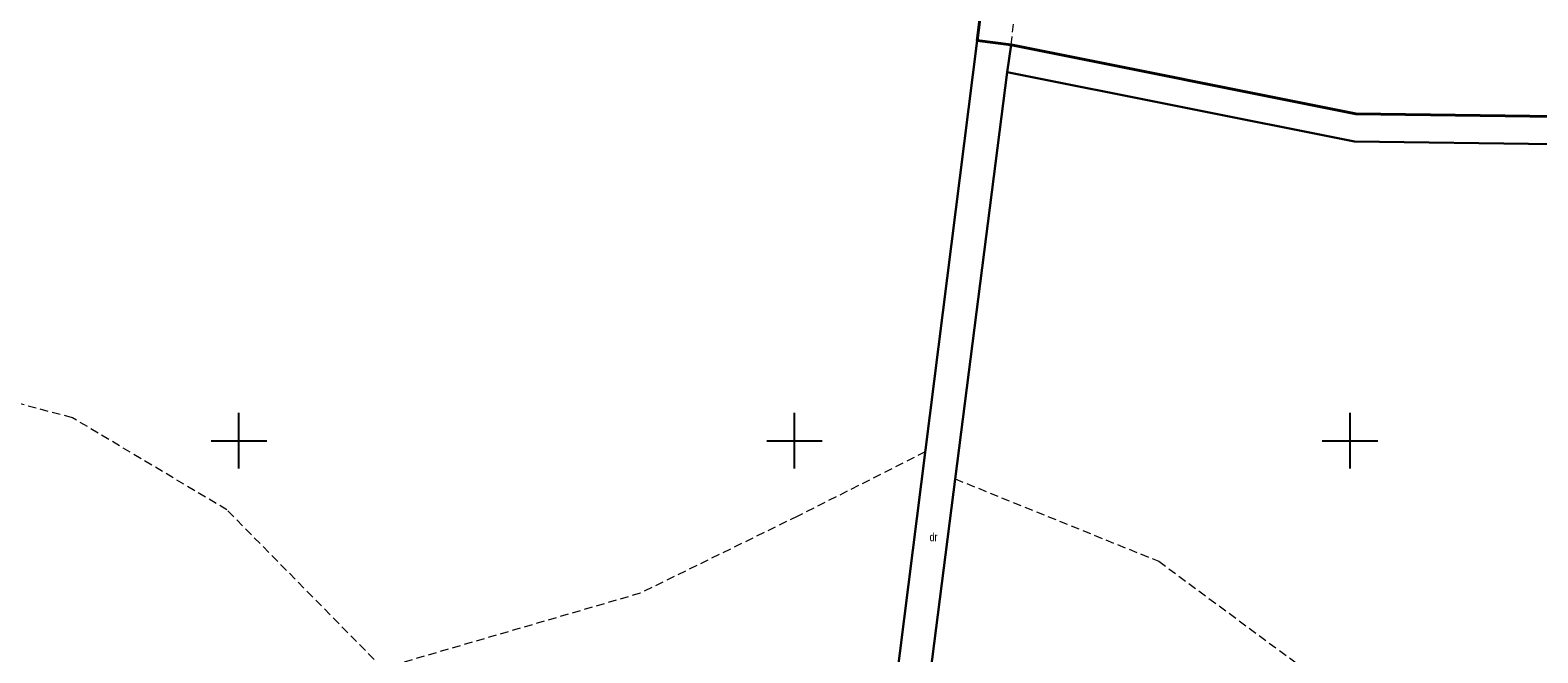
# Model space of a CAD drawing. Header units: metres. Extents: x 5548743 to 5556416, y 5707500 to 5714000.
# Tile 79 of 203: x 5555062 to 5555334, y 5709262 to 5709374. Entities that reach past the tile are written whole.
import ezdxf

# ---------------------------------------------------------------- set-up
doc = ezdxf.new("R2010")
doc.units = ezdxf.units.M
doc.header["$MEASUREMENT"] = 0
doc.linetypes.add('1.5_0.75', pattern=[2.25, 1.5, -0.75])
doc.linetypes.add('219-1000', pattern=[0])
doc.layers.get('0').update_dxf_attribs({"color": 2, "linetype": 'CONTINUOUS', "lineweight": 5})
for name, color, linetype in [('210-oznaczenie konturu użytku gruntowego', 7, 'CONTINUOUS'), ('216-obręb ewidencyjny', 7, 'CONTINUOUS'), ('217-kontur klasyfikacyjny', 7, 'CONTINUOUS'), ('218-kontur użytku gruntowego', 7, 'CONTINUOUS'), ('219-działka ewidencyjna', 7, 'CONTINUOUS'), ('Wstawianie ramki sekcyjnej z opisem', 7, 'CONTINUOUS')]:
    doc.layers.add(name, color=color, linetype=linetype)
doc.styles.get("Standard").update_dxf_attribs({"font": 'Working1250', "width": 0.75})

# ---------------------------------------------------------------- blocks, each defined once
blk = doc.blocks.new('RAMKA1000K')
at = {"color": 0}
for p, q in [((0, 295), (0, 305)), ((100, 295), (100, 305)), ((700, 295), (700, 305)), ((800, 295), (800, 305)), ((0, 300), (5, 300)), ((95, 300), (105, 300)), ((695, 300), (705, 300)), ((795, 300), (800, 300))]:
    blk.add_line(p, q, dxfattribs=at)

msp = doc.modelspace()

# ---------------------------------------------------------------- linework, layer by layer
at = {"layer": '216-obręb ewidencyjny', "color": 4, "linetype": 'Continuous', "lineweight": 35, "flags": 128}
for points in [[(5555594.07, 5709245.43), (5555571.34, 5709320.5), (5555566.26, 5709337.27), (5555564.77, 5709341.79), (5555435.3, 5709351.2), (5555372.66, 5709357.89), (5555301.07, 5709358.86), (5555238.98, 5709371.28), (5555232.88, 5709372.07), (5555256.15, 5709556.47), (5555010.66, 5709588.18)], [(5555010.66, 5709588.18), (5555256.15, 5709556.47), (5555232.88, 5709372.07), (5555238.98, 5709371.28), (5555301.07, 5709358.86), (5555372.66, 5709357.89), (5555435.3, 5709351.2), (5555564.77, 5709341.79), (5555566.26, 5709337.27), (5555571.34, 5709320.5), (5555582.95, 5709317.38)]]:
    msp.add_lwpolyline(points, dxfattribs=at)
at = {"layer": '217-kontur klasyfikacyjny', "color": 3, "linetype": '1.5_0.75', "lineweight": 18, "flags": 128}
for points in [[(5555238.29, 5709366.33), (5555228.94, 5709293.13)], [(5555300.83, 5709353.87), (5555238.29, 5709366.33)], [(5555372.43, 5709352.89), (5555300.83, 5709353.87)], [(5555070.03, 5709304.14), (5554978.52, 5709328.4)], [(5555097.84, 5709287.56), (5555070.03, 5709304.14)], [(5555223.55, 5709298), (5555200.59, 5709286.43)], [(5555218.2, 5709255.58), (5555223.55, 5709298)], [(5555228.94, 5709293.13), (5555265.56, 5709278.31)], [(5555125.92, 5709259.04), (5555097.84, 5709287.56)], [(5555200.59, 5709286.43), (5555172.24, 5709272.57)], [(5555265.56, 5709278.31), (5555330.6, 5709230.25)], [(5555172.24, 5709272.57), (5555125.92, 5709259.04)]]:
    msp.add_lwpolyline(points, dxfattribs=at)
at = {"layer": '218-kontur użytku gruntowego', "color": 70, "linetype": '1.5_0.75', "lineweight": 18, "flags": 128}
for points in [[(5555256.15, 5709556.47), (5555232.88, 5709372.07)], [(5555238.98, 5709371.28), (5555262.31, 5709556.99)], [(5555232.88, 5709372.07), (5555227.26, 5709327.41)], [(5555238.98, 5709371.28), (5555232.88, 5709372.07)], [(5555232.88, 5709372.07), (5555238.98, 5709371.28)], [(5555238.29, 5709366.33), (5555238.98, 5709371.28)], [(5555228.94, 5709293.13), (5555238.29, 5709366.33)], [(5555238.29, 5709366.33), (5555228.94, 5709293.13)], [(5555300.83, 5709353.87), (5555238.29, 5709366.33)], [(5555372.43, 5709352.89), (5555300.83, 5709353.87)], [(5555070.03, 5709304.14), (5554978.52, 5709328.4)], [(5555227.26, 5709327.41), (5555223.55, 5709298)], [(5555097.84, 5709287.56), (5555070.03, 5709304.14)], [(5555223.55, 5709298), (5555200.59, 5709286.43)], [(5555223.55, 5709298), (5555218.2, 5709255.58)], [(5555218.2, 5709255.58), (5555223.55, 5709298)], [(5555224.86, 5709261.12), (5555228.94, 5709293.13)], [(5555228.94, 5709293.13), (5555265.56, 5709278.31)], [(5555125.92, 5709259.04), (5555097.84, 5709287.56)], [(5555200.59, 5709286.43), (5555172.24, 5709272.57)], [(5555265.56, 5709278.31), (5555330.6, 5709230.25)], [(5555172.24, 5709272.57), (5555125.92, 5709259.04)]]:
    msp.add_lwpolyline(points, dxfattribs=at)
at = {"layer": '219-działka ewidencyjna', "color": 94, "linetype": '219-1000', "lineweight": 30, "flags": 128}
for points in [[(5555256.15, 5709556.47), (5555232.88, 5709372.07)], [(5555232.88, 5709372.07), (5555218.2, 5709255.58)], [(5555232.88, 5709372.07), (5555238.98, 5709371.28)], [(5555238.98, 5709371.28), (5555238.29, 5709366.33)], [(5555238.29, 5709366.33), (5555213.05, 5709168.66)], [(5555238.29, 5709366.33), (5555300.83, 5709353.87)], [(5555300.83, 5709353.87), (5555372.43, 5709352.89)]]:
    msp.add_lwpolyline(points, dxfattribs=at)

# ---------------------------------------------------------------- block references
at = {"layer": 'Wstawianie ramki sekcyjnej z opisem', "color": 8, "linetype": 'Continuous', "lineweight": 5}
for p in [(5554400, 5709000), (5554400, 5709000), (5554400, 5709000), (5554400, 5709000), (5555200, 5709000), (5555200, 5709000), (5555200, 5709000), (5555200, 5709000)]:
    msp.add_blockref('RAMKA1000K', p, dxfattribs=at)

# ---------------------------------------------------------------- texts
at = {"layer": '210-oznaczenie konturu użytku gruntowego', "color": 70, "linetype": 'Continuous', "lineweight": 18, "width": 0.79}
msp.add_text('dr', height=1.5, dxfattribs=at).set_placement((5555224.33, 5709281.92))

doc.saveas('drawing.dxf')
